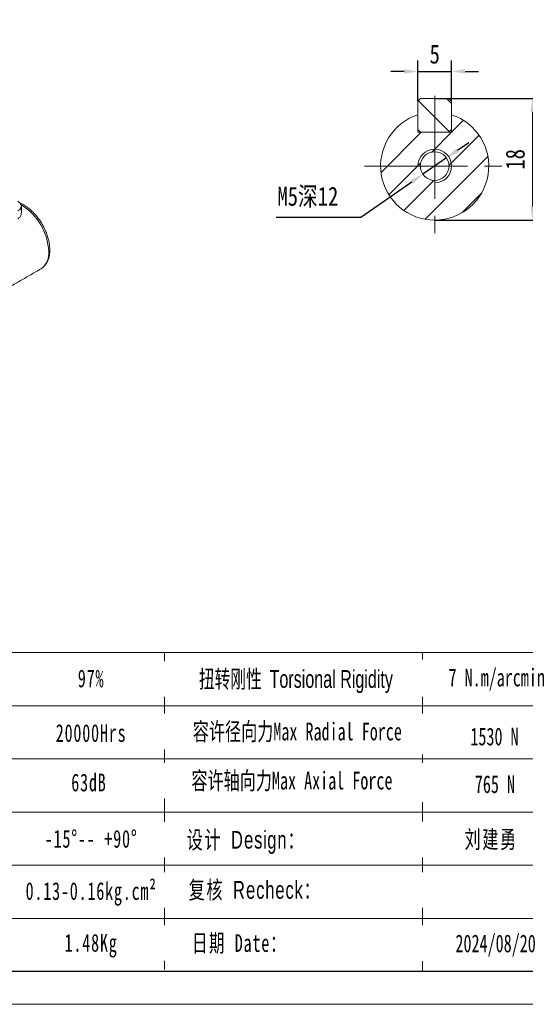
# Model space of a CAD drawing. Header units: millimetres. Extents: x 0 to 412, y 0 to 292.
# Tile 3 of 5: x 199 to 273, y 0 to 146. Entities that reach past the tile are written whole.
import ezdxf

# ---------------------------------------------------------------- set-up
doc = ezdxf.new("R2010")
doc.units = ezdxf.units.MM
doc.header["$LTSCALE"] = 0.8
doc.header["$PDSIZE"] = -5
doc.linetypes.add('CENTER2', pattern=[28.575, 19.05, -3.175, 3.175, -3.175])
doc.layers.get('Defpoints').update_dxf_attribs({"lineweight": 18})
for name, color, linetype in [('1轮廓实线层', 7, 'Continuous'), ('3中心线层', 1, 'CENTER2'), ('5剖面线层', 2, 'Continuous'), ('7标注层', 4, 'Continuous')]:
    doc.layers.add(name, color=color, linetype=linetype)
doc.layers.add('SLD-0', color=7, linetype='Continuous', lineweight=18)
doc.layers.add('图框_外框线', color=7, linetype='Continuous', lineweight=18)
doc.styles.add('TH_GBDIM', font='txt', dxfattribs={"width": 0.8})
doc.styles.add('标准', font='txt', dxfattribs={"width": 0.667})
doc.dimstyles.new('TH_GBDIM', dxfattribs={"dimscale": 0.8, "dimtxt": 3.5, "dimasz": 2.5, "dimexe": 2, "dimexo": 0, "dimgap": 1.5, "dimtad": 1, "dimdsep": 46, "dimtxsty": 'TH_GBDIM', "dimcen": 2.5, "dimdle": 5, "dimclrd": 4, "dimclre": 4, "dimclrt": 3, "dimadec": 0, "dimazin": 0, "dimtfac": 0.714286, "dimtmove": 0, "dimatfit": 3, "dimfxl": 1, "dimtolj": 1, "dimarcsym": 0})

# ---------------------------------------------------------------- blocks, each defined once
blk = doc.blocks.new('*D19')
at = {"layer": '7标注层', "color": 4, "lineweight": -2}
for p, q in [((259.94, 134.01), (276.04, 134.01)), ((274.44, 118.01), (274.44, 132.01)), ((259.94, 116.01), (276.04, 116.01))]:
    blk.add_line(p, q, dxfattribs=at)
at = {"layer": '7标注层', "color": 4}
for points in [[(274.77, 132.01), (274.11, 132.01), (274.44, 134.01)], [(274.11, 118.01), (274.77, 118.01), (274.44, 116.01)]]:
    blk.add_solid(points, dxfattribs=at)
at = {"layer": 'Defpoints', "color": 0}
for p in [(259.94, 134.01), (274.44, 134.01), (259.94, 116.01)]:
    blk.add_point(p, dxfattribs=at)
at = {"layer": '7标注层', "color": 3, "lineweight": 9, "insert": (271.87, 125.01), "char_height": 2.8, "attachment_point": 5, "rotation": 90, "style": 'TH_GBDIM'}
blk.add_mtext('\\A1;18', dxfattribs=at)
blk = doc.blocks.new('*D20')
at = {"layer": '7标注层', "color": 4, "lineweight": -2}
for p, q in [((263.33, 126.36), (264.98, 127.5)), ((261.69, 125.22), (258.19, 122.81)), ((249.02, 116.47), (256.54, 121.67)), ((236.47, 116.47), (249.02, 116.47))]:
    blk.add_line(p, q, dxfattribs=at)
at = {"layer": '7标注层', "color": 4}
for points in [[(263.14, 126.63), (263.52, 126.08), (261.69, 125.22)], [(256.73, 121.39), (256.36, 121.94), (258.19, 122.81)]]:
    blk.add_solid(points, dxfattribs=at)
at = {"layer": 'Defpoints', "color": 0}
for p in [(261.69, 125.22), (258.19, 122.81)]:
    blk.add_point(p, dxfattribs=at)
at = {"layer": '7标注层', "color": 3, "lineweight": 9, "insert": (241.17, 119.4), "char_height": 2.8, "attachment_point": 5, "style": 'TH_GBDIM'}
blk.add_mtext('\\A1;{M5深12}{}{}', dxfattribs=at)
blk = doc.blocks.new('*D21')
at = {"layer": '7标注层', "color": 4, "lineweight": -2}
for p, q in [((257.44, 133.61), (257.44, 139.61)), ((262.44, 133.61), (262.44, 139.61)), ((255.44, 138.01), (253.44, 138.01)), ((257.44, 138.01), (262.44, 138.01)), ((264.44, 138.01), (266.44, 138.01))]:
    blk.add_line(p, q, dxfattribs=at)
at = {"layer": '7标注层', "color": 4}
for points in [[(255.44, 137.68), (255.44, 138.34), (257.44, 138.01)], [(264.44, 138.34), (264.44, 137.68), (262.44, 138.01)]]:
    blk.add_solid(points, dxfattribs=at)
at = {"layer": 'Defpoints', "color": 0}
for p in [(262.44, 138.01), (257.44, 133.61), (262.44, 133.61)]:
    blk.add_point(p, dxfattribs=at)
at = {"layer": '7标注层', "color": 3, "lineweight": 9, "insert": (259.94, 140.56), "char_height": 2.8, "attachment_point": 5, "style": 'TH_GBDIM'}
blk.add_mtext('\\A1;5', dxfattribs=at)

msp = doc.modelspace()

# ---------------------------------------------------------------- hatches: boundary and pattern name
at = {"layer": '5剖面线层', "lineweight": 20}
h = msp.add_hatch(dxfattribs=at)
h.set_pattern_fill('ANSI31', color=256, angle=90)
h.set_pattern_definition([(135, (-2512.5895, -2601.103), (-2.245064, -2.245064), [])])
h.paths.add_polyline_path([(262.438, 133.613), (262.038, 134.013), (259.938, 134.013), (259.938, 129.013), (262.038, 129.013), (262.438, 129.413)])
h.paths.add_polyline_path([(259.938, 134.013), (257.838, 134.013), (257.438, 133.613), (257.438, 129.413), (257.838, 129.013), (259.938, 129.013)])
h = msp.add_hatch(dxfattribs=at)
h.set_pattern_fill('ANSI31', color=256)
h.set_pattern_definition([(45, (-2512.5895, -2601.103), (-2.245064, 2.245064), [])])
h.paths.add_polyline_path([(262.438, 131.613), (262.438, 129.413), (262.438, 129.013), (262.038, 129.013), (259.938, 129.013), (259.938, 126.513, -0.4142136), (262.438, 124.013), (267.938, 124.013, 0.3239072)])
h.paths.add_polyline_path([(267.938, 124.013), (262.438, 124.013, -0.4142136), (259.938, 121.513), (259.938, 116.013, 0.4142136)])
h.paths.add_polyline_path([(259.938, 121.888, -0.4142136), (257.813, 124.013), (251.938, 124.013, 0.4142136), (259.938, 116.013)])
h.paths.add_polyline_path([(259.938, 129.013), (257.838, 129.013), (257.438, 129.013), (257.438, 129.413), (257.438, 131.613, 0.3239072), (251.938, 124.013), (257.438, 124.013, -0.4142136), (259.938, 126.513)])
h.paths.add_polyline_path([(259.938, 126.513, 0.4142136), (257.438, 124.013), (257.813, 124.013, -0.4142136), (259.938, 126.138)], flags=17)
h.paths.add_polyline_path([(259.938, 126.513), (259.938, 126.138, -0.4142136), (262.063, 124.013), (262.438, 124.013, 0.4142136)], flags=17)
h.paths.add_polyline_path([(262.438, 124.013), (262.063, 124.013, -0.4142136), (259.938, 121.888), (259.938, 121.513, 0.4142136)], flags=17)

# ---------------------------------------------------------------- linework, layer by layer
at = {"layer": '1轮廓实线层', "lineweight": 20}
for p, q in [((257.838, 134.013), (257.438, 133.613)), ((257.438, 133.613), (257.438, 129.413)), ((257.838, 134.013), (262.038, 134.013)), ((262.038, 134.013), (262.438, 133.613)), ((262.438, 133.613), (262.438, 129.413)), ((257.838, 129.013), (257.438, 129.413)), ((257.438, 129.013), (257.438, 129.413)), ((257.838, 129.013), (257.438, 129.013)), ((257.838, 129.013), (262.038, 129.013)), ((262.438, 129.413), (262.038, 129.013)), ((262.438, 129.013), (262.038, 129.013)), ((262.438, 129.413), (262.438, 129.013)), ((201.659, 108.803), (201.703, 108.83))]:
    msp.add_line(p, q, dxfattribs=at)
at = {"layer": '1轮廓实线层', "lineweight": 20, "flags": 128}
msp.add_lwpolyline([(198.265, 118.797), (198.543, 118.588), (198.718, 118.344), (198.777, 118.083), (198.718, 117.821), (198.543, 117.578), (198.265, 117.368)], dxfattribs=at)
at = {"layer": '1轮廓实线层', "lineweight": 20}
msp.add_circle((259.938, 124.013), 2.125, dxfattribs=at)
for centre, radius, start, end in [((259.938, 124.013), 8, 108.20996, 71.79004), ((194.281, 111.002), 8.546, 2.44711, 58.55138), ((200.011, 111.087), 2.821, 306.84991, 5.68915)]:
    msp.add_arc(centre, radius, start, end, dxfattribs=at)
for points, knots in [([(201.706, 108.845), (201.773, 108.884), (201.975, 108.999), (202.254, 109.28), (202.538, 109.673), (202.754, 110.135), (202.904, 110.657), (202.971, 111.153), (202.986, 111.585), (202.973, 112.033), (202.908, 112.59), (202.761, 113.267), (202.547, 113.948), (202.27, 114.624), (201.935, 115.283), (201.548, 115.915), (201.115, 116.508), (200.644, 117.053), (200.14, 117.541), (199.612, 117.96), (199.082, 118.304), (198.728, 118.461), (198.558, 118.537)], [0, 0, 0, 0, 0.0248564, 0.0751884, 0.1257558, 0.1773279, 0.2302287, 0.284288, 0.3160271, 0.345393, 0.4004481, 0.4553997, 0.5102252, 0.5649368, 0.6195775, 0.6742026, 0.7288654, 0.7836151, 0.8385148, 0.8936234, 0.9489806, 1, 1, 1, 1]), ([(198.766, 117.056), (198.756, 116.936), (198.735, 116.675), (198.518, 116.391), (198.324, 116.264), (198.265, 116.225)], [0, 0, 0, 0, 0.3717844, 0.8071797, 1, 1, 1, 1])]:
    msp.add_open_spline(points, degree=3, knots=knots, dxfattribs=at)
for points in [[(198.777, 117.055), (198.777, 118.083)], [(195.642, 105.329), (201.659, 108.803)]]:
    msp.add_open_spline(points, degree=1, dxfattribs=at)
at = {"layer": '3中心线层', "lineweight": 9}
for p, q in [((259.938, 134.413), (259.938, 113.613)), ((249.538, 124.013), (270.338, 124.013))]:
    msp.add_line(p, q, dxfattribs=at)
at = {"layer": '7标注层', "lineweight": 9}
msp.add_arc((259.938, 124.013), 2.5, 270, 180, dxfattribs=at)
at = {"layer": '图框_外框线'}
for p, q in [((36.423, 52.033), (407.424, 52.033)), ((258.125, 52.033), (258.125, 4.909)), ((71.977, 44.17), (280.487, 44.17)), ((36.423, 36.307), (407.424, 36.307)), ((71.977, 28.445), (407.424, 28.445)), ((71.977, 20.582), (407.424, 20.582)), ((71.977, 12.719), (407.424, 12.719))]:
    msp.add_line(p, q, dxfattribs=at)
at = {"layer": '图框_外框线', "color": 3}
msp.add_lwpolyline([(0, 0), (412.333, 0), (412.333, 291.578), (0, 291.578)], close=True, dxfattribs=at)
at = {"layer": '图框_外框线', "color": 3, "lineweight": 25}
msp.add_lwpolyline([(24.544, 4.909), (407.424, 4.909), (407.424, 286.67), (24.544, 286.67)], close=True, dxfattribs=at)

# ---------------------------------------------------------------- texts
at = {"layer": 'SLD-0', "color": 1, "attachment_point": 2, "line_spacing_factor": 1.15057, "style": '标准'}
for s, insert, char_height, width in [('\\T1.1;97%', (209.092, 49.522), 2.6209, 33.51763), ('\\T1.1;20000Hrs', (209.092, 41.445), 2.62088, 33.51763), ('\\T1.1;63dB', (208.769, 34.129), 2.6209, 17.29474), ('\\T1.1;-15%%D-- +90%%D', (209.092, 25.794), 2.62088, 22.48265), ('\\T1.1;1.48Kg', (209.092, 10.403), 2.62088, 17.53594)]:
    msp.add_mtext(s, dxfattribs=dict(at, insert=insert, char_height=char_height, width=width))

# ---------------------------------------------------------------- dimensions: what is measured, and where the dimension line sits
at = {"layer": '7标注层', "lineweight": 9}
dim = msp.add_linear_dim(base=(262.438, 138.009), p1=(257.438, 133.613), p2=(262.438, 133.613), dimstyle='TH_GBDIM', dxfattribs=at)
dim.commit()
dim.dimension.update_dxf_attribs({"geometry": '*D21', "text_midpoint": (259.938, 140.562)})
dim = msp.add_linear_dim(base=(274.44, 134.013), p1=(259.938, 116.013), p2=(259.938, 134.013), angle=90, dimstyle='TH_GBDIM', dxfattribs=at)
dim.commit()
dim.dimension.update_dxf_attribs({"geometry": '*D19', "text_midpoint": (271.871, 125.013)})
dim = msp.add_diameter_dim_2p(p1=(261.686, 125.222), p2=(258.19, 122.805), text='{M5深12}{}{}', dimstyle='TH_GBDIM', override={"dimgap": 1.5, "dimtad": 1, "dimtih": 0, "dimtoh": 1, "dimdec": 1, "dimlfac": 1, "dimse1": 0, "dimse2": 0, "dimsd1": 0, "dimsd2": 0, "dimtix": 0, "dimtofl": 1, "dimatfit": 3}, dxfattribs=at)
dim.commit()
dim.dimension.update_dxf_attribs({"geometry": '*D20', "text_midpoint": (241.166, 116.467), "dimtype": 163})

# ---------------------------------------------------------------- next in the draw order: texts
at = {"layer": 'SLD-0', "color": 1, "insert": (269.118, 49.659), "char_height": 2.62088, "width": 56.29026, "attachment_point": 2, "style": '标准', "bg_fill": 2}
msp.add_mtext('7 N.m/arcmin', dxfattribs=at)
at = {"layer": 'SLD-0', "color": 1, "insert": (209.092, 18.067), "char_height": 2.62088, "width": 56.29026, "attachment_point": 2, "line_spacing_factor": 1.15057, "style": '标准', "bg_fill": 2}
msp.add_mtext('{\\T1.1;0.13-0.16kg.cm²}', dxfattribs=at)

# ---------------------------------------------------------------- next in the draw order: linework, layer by layer
at = {"layer": '图框_外框线'}
msp.add_line((219.931, 52.033), (219.931, 5.17), dxfattribs=at)

# ---------------------------------------------------------------- next in the draw order: texts
at = {"layer": 'SLD-0', "color": 1, "char_height": 2.62088, "width": 56.29026, "attachment_point": 2, "style": '标准', "bg_fill": 2}
for s, insert in [('{\\f宋体|b0|i0|c134|p2;\\W0.65;扭转刚性 \\fArial|b0|i0|c0|p34;Torsional Rigidity}', (239.404, 49.441)), ('{\\f宋体|b0|i0|c134|p2;容许径向力Max Radial Force}', (239.612, 41.671)), ('{\\f宋体|b0|i0|c134|p2;容许轴向力Max Axial Force}', (238.814, 34.412)), ('{\\fSimSun|b0|i0|c134|p2;\\T1.1;设计 \\fArial|b0|i0|c0|p34;Design\\fSimSun|b0|i0|c134|p2;：}', (232.006, 25.655)), ('{\\fSimSun|b0|i0|c134|p2;\\T1.1;复核 \\fArial|b0|i0|c0|p34;Recheck\\fSimSun|b0|i0|c134|p2;：}', (233.348, 18.236)), ('{\\T1.1;日期 Date：}', (231.061, 10.373))]:
    msp.add_mtext(s, dxfattribs=dict(at, insert=insert))

# ---------------------------------------------------------------- next in the draw order: texts
at = {"layer": 'SLD-0', "color": 1, "width": 56.29026, "attachment_point": 2, "style": '标准', "bg_fill": 2}
for s, insert, char_height in [('{\\fSimSun|b1|i0|c134|p2;1530 N}', (268.787, 40.93), 2.62088), ('{\\fSimSun|b1|i0|c134|p2;765 N}', (268.849, 33.879), 2.62088), ('{\\fSimSun|b0|i0|c134|p2;\\T1.1;刘建勇 }', (268.301, 25.719), 2.62088), ('2024/08/20', (268.955, 10.319), 2.6209)]:
    msp.add_mtext(s, dxfattribs=dict(at, insert=insert, char_height=char_height))

doc.saveas('drawing.dxf')
